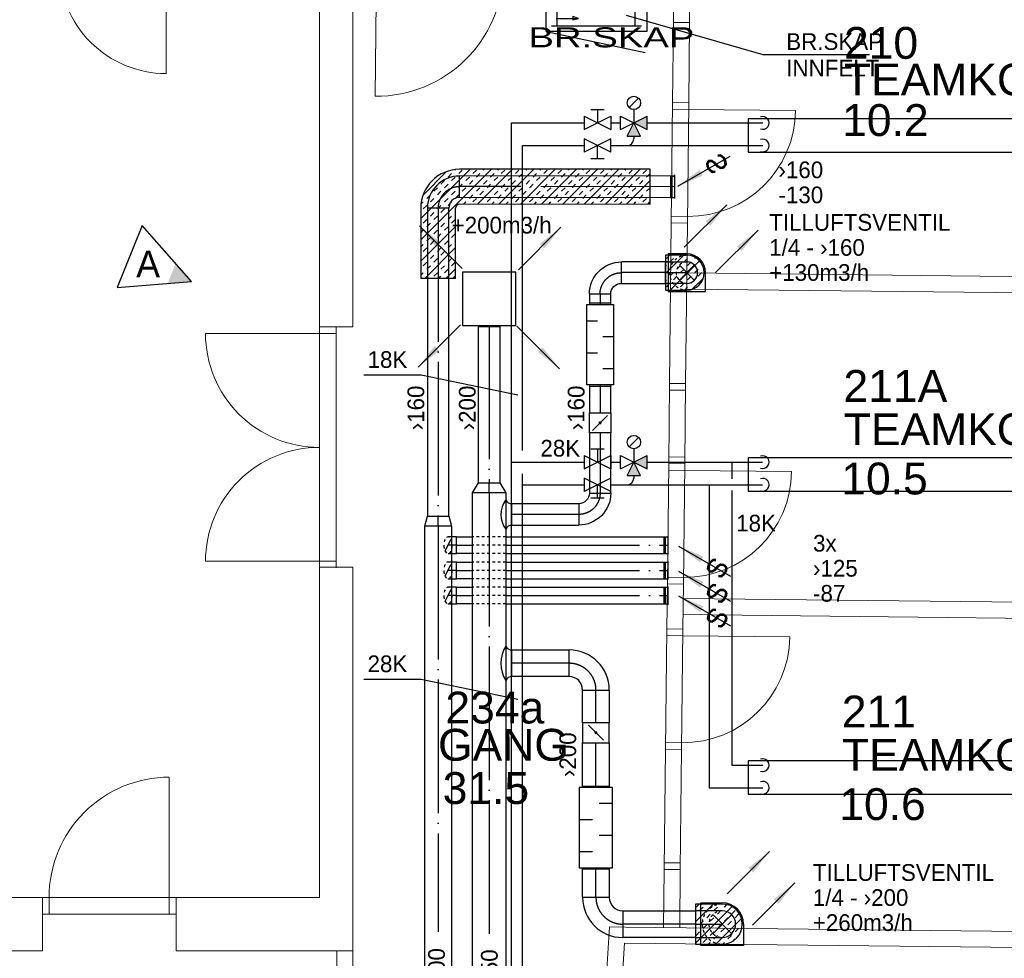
# Model space of a CAD drawing. Header units: millimetres. Extents: x 0 to 83478, y 0 to 53008.
# Tile 62 of 83: x 53619 to 60988, y 13697 to 20720. Entities that reach past the tile are written whole.
import ezdxf
from ezdxf.enums import TextEntityAlignment as Align

# ---------------------------------------------------------------- set-up
doc = ezdxf.new("R2010")
doc.units = ezdxf.units.MM
doc.header["$LTSCALE"] = 50
doc.header["$MEASUREMENT"] = 0
doc.header["$PDMODE"] = 1
for name, pattern in [('2V-CENT', [23, 20, -1.5, 0, -1.5]), ('CENTRUMLINJE', [27, 20, -3, 1, -3]), ('V-GOMD', [0.8, 0.4, -0.4]), ('V-KU', [2, 1, 1]), ('V-V', [2, 1, 1])]:
    doc.linetypes.add(name, pattern=pattern)
doc.layers.get('0').update_dxf_attribs({"linetype": 'CONTINUOUS'})
for name, color, linetype in [('20602A200D001$0$832 Rominfo', 7, 'CONTINUOUS'), ('20602A200D001$0$A12-HEL1', 7, 'CONTINUOUS'), ('20602A200D001$0$A12-HEL4', 7, 'CONTINUOUS'), ('20602A200D001$0$A24-HEL1', 7, 'CONTINUOUS'), ('20602A200D001$0$A24-HEL2', 7, 'CONTINUOUS'), ('20602A200D001$0$ATXT-HEL1', 7, 'CONTINUOUS'), ('V060-', 3, 'CONTINUOUS'), ('V061-', 1, 'CONTINUOUS'), ('V070-', 3, 'CONTINUOUS'), ('V071-', 1, 'CONTINUOUS'), ('V080', 1, 'CONTINUOUS'), ('V081', 1, 'CONTINUOUS'), ('V110', 1, 'CONTINUOUS'), ('V110-', 6, 'CONTINUOUS'), ('V111-', 1, 'CONTINUOUS'), ('V139', 7, 'CENTRUMLINJE')]:
    doc.layers.add(name, color=color, linetype=linetype)
doc.styles.add('20602A200D001$0$Arial', font='arial.ttf', dxfattribs={"height": 238.125})
doc.styles.add('20602A200D001$0$Standard', font='txt')
doc.styles.add('FISO', font='fiso')
doc.styles.add('ISO', font='ISO')
doc.styles.add('SIMPLEX', font='SIMPLEX')

# ---------------------------------------------------------------- blocks, each defined once
blk = doc.blocks.new('TLCG90', base_point=(0, 5))
at = {"color": 1, "linetype": 'V-GOMD'}
for p, q in [((-0.346, 5.346), (0.346, 4.654)), ((-0.346, 4.654), (0.346, 5.346))]:
    blk.add_line(p, q, dxfattribs=at)
blk = doc.blocks.new('CBOJ90_PB', base_point=(86107, 31352))
at = {"color": 0, "linetype": 'ByBlock'}
blk.add_arc((86106, 31353), 1, 270, 360, dxfattribs=at)
blk = doc.blocks.new('KBOJ90_PB', base_point=(86107, 31352))
at = {"color": 0, "linetype": 'ByBlock'}
for p, q in [((86106.5, 31353), (86107.5, 31353)), ((86106, 31352.5), (86106, 31351.5))]:
    blk.add_line(p, q, dxfattribs=at)
for radius in [1.5, 0.5]:
    blk.add_arc((86106, 31353), radius, 270, 360, dxfattribs=at)
blk = doc.blocks.new('3BOJ90_PB', base_point=(86107, 31352))
for p in [(86107, 31353), (86106, 31352)]:
    blk.add_point(p)
at = {"color": 1, "linetype": '2V-CENT'}
blk.add_blockref('CBOJ90_PB', (86107, 31352), dxfattribs=at)
at = {"color": 0, "linetype": 'ByBlock'}
blk.add_blockref('KBOJ90_PB', (86107, 31352), dxfattribs=at)
at = {"style": 'ISO', "flags": 3}
blk.add_attdef('0', (86107, 31352), '', height=1, dxfattribs=at)
blk = doc.blocks.new('CBOJ90_NB', base_point=(86107.402, 31352.24))
at = {"color": 0, "linetype": 'ByBlock'}
blk.add_line((86106.402, 31352.24), (86107.402, 31352.24), dxfattribs=at)
blk = doc.blocks.new('LD_P')
for p, q in [((-0.5, 0.5), (-0.5, -0.5)), ((0.5, 0.5), (-0.5, 0.5)), ((0.5, -0.5), (0.5, 0.5)), ((-0.5, -0.5), (0.5, -0.5))]:
    blk.add_line(p, q)
at = {"color": 1}
for p, q in [((-0.3, 0.5), (-0.3, 0.1)), ((0.1, 0.5), (0.1, 0.1)), ((-0.1, -0.5), (-0.1, -0.1)), ((0.3, -0.5), (0.3, -0.1))]:
    blk.add_line(p, q, dxfattribs=at)
blk = doc.blocks.new('C3A', base_point=(16246, 22590.5))
at = {"color": 0, "linetype": 'ByBlock'}
blk.add_line((16247, 22590.5), (16246, 22590.5), dxfattribs=at)
blk = doc.blocks.new('K3A', base_point=(16246, 22590.5))
at = {"color": 0, "linetype": 'ByBlock'}
for p, q in [((16246, 22591), (16247, 22591)), ((16247, 22591), (16247, 22590)), ((16247, 22590), (16246, 22590))]:
    blk.add_line(p, q, dxfattribs=at)
blk = doc.blocks.new('33A', base_point=(16246, 22590.5))
blk.add_point((16247, 22590.5))
at = {"color": 0, "linetype": 'ByBlock'}
blk.add_blockref('K3A', (16246, 22590.5), dxfattribs=at)
at = {"color": 1, "linetype": '2V-CENT'}
blk.add_blockref('C3A', (16246, 22590.5), dxfattribs=at)
at = {"style": 'SIMPLEX', "flags": 3}
blk.add_attdef('0', (16246, 22590.5), '', height=1, dxfattribs=at)
blk = doc.blocks.new('KSP_P', base_point=(16239.5, 22597.5))
at = {"color": 0, "linetype": 'ByBlock'}
for p, q in [((16240, 22598), (16239, 22598)), ((16239, 22598), (16239, 22597)), ((16240, 22597), (16240, 22598)), ((16239, 22597), (16240, 22597))]:
    blk.add_line(p, q, dxfattribs=at)
blk = doc.blocks.new('2SP_P', base_point=(16239.5, 22597.5))
for p in [(16239, 22597.5), (16240, 22597.5)]:
    blk.add_point(p)
at = {"color": 0, "linetype": 'ByBlock'}
blk.add_blockref('KSP_P', (16239.5, 22597.5), dxfattribs=at)
at = {"style": 'SIMPLEX', "flags": 3}
blk.add_attdef('0', (16239.5, 22597.5), '', height=1, dxfattribs=at)
blk = doc.blocks.new('SPJALL', base_point=(16229, 22594))
at = {"color": 1}
blk.add_line((16228.625, 22593.625), (16229.375, 22594.375), dxfattribs=at)
at = {"color": 1, "const_width": 0.075}
blk.add_lwpolyline([(16229, 22594.0375, -1), (16229, 22593.9625, -1), (16229, 22594.0375, -1)], format="xyb", dxfattribs=at)
blk = doc.blocks.new('V420', base_point=(455, 404.5))
blk.add_line((455, 404.5), (464, 404.5))
blk.add_solid([(455, 404.5), (459, 405), (459, 404)])
blk = doc.blocks.new('V421', base_point=(455.5, 404.5))
at = {"rotation": 180}
blk.add_blockref('V420', (464.5, 404.5), dxfattribs=at)
blk = doc.blocks.new('CCDIMF_250X160X75', base_point=(3095.5, 30301.1))
at = {"color": 0, "linetype": 'ByBlock'}
blk.add_line((3058, 30301.1), (3133, 30301.1), dxfattribs=at)
blk = doc.blocks.new('KCDIMF_250X160X75', base_point=(3095.5, 30301.1))
at = {"color": 0, "linetype": 'ByBlock'}
for p, q in [((3058, 30176.1), (3058, 30426.1)), ((3058, 30426.1), (3133, 30381.1)), ((3133, 30381.1), (3133, 30221.1)), ((3133, 30221.1), (3058, 30176.1))]:
    blk.add_line(p, q, dxfattribs=at)
blk = doc.blocks.new('3CDIMF_250X160X75', base_point=(3095.5, 30301.1))
for p in [(3058, 30301.1), (3133, 30301.1)]:
    blk.add_point(p)
at = {"color": 0, "linetype": 'ByBlock'}
blk.add_blockref('KCDIMF_250X160X75', (3095.5, 30301.1), dxfattribs=at)
at = {"color": 1, "linetype": '2V-CENT'}
blk.add_blockref('CCDIMF_250X160X75', (3095.5, 30301.1), dxfattribs=at)
at = {"style": 'SIMPLEX', "flags": 3}
blk.add_attdef('0', (3095.5, 30301.1), '', height=1, dxfattribs=at)
blk = doc.blocks.new('TAK_P', base_point=(16247.5, 22586.5))
for p, q in [((16248, 22587), (16247, 22587)), ((16247, 22587), (16247, 22586)), ((16248, 22586), (16248, 22587)), ((16247, 22586), (16248, 22586))]:
    blk.add_line(p, q)
blk = doc.blocks.new('VAGG_P', base_point=(16250.5, 22586.5))
for p, q in [((16250, 22587.5), (16251, 22587.5)), ((16250, 22587.5), (16250, 22586.5)), ((16251, 22587.5), (16251, 22586.5))]:
    blk.add_line(p, q)
at = {"color": 6}
blk.add_line((16249.95, 22586.5), (16251.05, 22586.5), dxfattribs=at)
blk = doc.blocks.new('V422', base_point=(16230, 22585))
blk.add_blockref('V420', (16230, 22585))
at = {"style": 'SIMPLEX'}
blk.add_text('s', height=4, rotation=90, dxfattribs=at).set_placement((16238, 22585), align=Align.CENTER)
blk = doc.blocks.new('CCDIMF_200X160X75', base_point=(3095.5, 30301.1))
at = {"color": 0, "linetype": 'ByBlock'}
blk.add_line((3058, 30301.1), (3133, 30301.1), dxfattribs=at)
blk = doc.blocks.new('KCDIMF_200X160X75', base_point=(3095.5, 30301.1))
at = {"color": 0, "linetype": 'ByBlock'}
for p, q in [((3058, 30201.1), (3058, 30401.1)), ((3058, 30401.1), (3133, 30381.1)), ((3133, 30381.1), (3133, 30221.1)), ((3133, 30221.1), (3058, 30201.1))]:
    blk.add_line(p, q, dxfattribs=at)
blk = doc.blocks.new('3CDIMF_200X160X75', base_point=(3095.5, 30301.1))
for p in [(3058, 30301.1), (3133, 30301.1)]:
    blk.add_point(p)
at = {"color": 0, "linetype": 'ByBlock'}
blk.add_blockref('KCDIMF_200X160X75', (3095.5, 30301.1), dxfattribs=at)
at = {"color": 1, "linetype": '2V-CENT'}
blk.add_blockref('CCDIMF_200X160X75', (3095.5, 30301.1), dxfattribs=at)
at = {"style": 'SIMPLEX', "flags": 3}
blk.add_attdef('0', (3095.5, 30301.1), '', height=1, dxfattribs=at)
blk = doc.blocks.new('CBOJ30_N', base_point=(16234, 22603))
at = {"color": 0, "linetype": 'ByBlock'}
blk.add_line((16233.5, 22603), (16234, 22603), dxfattribs=at)
blk = doc.blocks.new('FLCG30', base_point=(8, 3))
at = {"color": 1, "linetype": 'V-GOMD'}
blk.add_line((7.833, 2.654), (8.167, 3.346), dxfattribs=at)
blk = doc.blocks.new('_REVPIL')
for p, q in [((10, 5), (0, 0)), ((10, -5), (10, 5)), ((0, 0), (10, -5))]:
    blk.add_line(p, q)
blk.add_solid([(0, 0), (3.2, -1.6), (3.2, 1.6)])
blk = doc.blocks.new('A504')
at = {"color": 0}
for p, q in [((-378.8, -15.3), (375.3, -15.3)), ((-378.8, -317), (-378.8, -15.3)), ((-338.6, -72.7), (335, -72.7)), ((-298.4, -72.7), (-298.4, -273.9)), ((-6.1, -73.1), (-6.1, -59.1)), ((-6.1, -59.1), (211.2, -59.1)), ((-1.8, -72.7), (-1.8, -64.7)), ((-1.8, -64.7), (211.2, -64.7)), ((339.2, -115.3), (208.5, -14.7)), ((211.2, -115), (338.4, -14.3)), ((211.2, -17.1), (211.2, -115)), ((275.8, -67.5), (275.8, -145.8)), ((284.8, -72.7), (284.8, -273.9)), ((338.4, -59.1), (406.9, -59.1)), ((338.4, -64.7), (408.9, -64.7)), ((339.2, -14.7), (339.2, -115.3)), ((375.3, -15.3), (375.3, -317)), ((250.3, -145.8), (305.1, -145.8)), ((-303.7, -218.5), (-137.3, -218.5)), ((-137.3, -218.5), (-180.4, -204.6)), ((-180.4, -204.6), (-180.4, -229.7)), ((-180.4, -229.7), (-137.3, -218.5)), ((-338.6, -273.9), (335, -273.9)), ((375.3, -317), (-378.8, -317))]:
    blk.add_line(p, q, dxfattribs=at)
blk = doc.blocks.new('*X143')
at = {"color": 0}
for p, q in [((58676.7, 13969.9), (58809.6, 14102.8)), ((58676.7, 13810.8), (58949.7, 14083.8)), ((58681, 14080.3), (58703.5, 14102.8)), ((58707.5, 14053.7), (58734.1, 14080.3)), ((58813.6, 14053.7), (58840.1, 14080.3)), ((58893.2, 14080.3), (58911.6, 14098.7)), ((58676.7, 14022.9), (58681, 14027.2)), ((58760.6, 14000.7), (58787.1, 14027.2)), ((58787.1, 13974.2), (58813.6, 14000.7)), ((58840.1, 14027.2), (58866.6, 14053.7)), ((58893.2, 13974.2), (58919.7, 14000.7)), ((58946.2, 14027.2), (58972.7, 14053.7)), ((58972.7, 14000.7), (58999.2, 14027.2)), ((58707.5, 13947.7), (58734.1, 13974.2)), ((58734.1, 13921.2), (58760.6, 13947.7)), ((58827.8, 13802.8), (59020.5, 13995.5)), ((58840.1, 13921.2), (58866.6, 13947.7)), ((58919.7, 13947.7), (58946.2, 13974.2)), ((59025.7, 13947.7), (59026.7, 13948.6)), ((58676.7, 13916.9), (58681, 13921.2)), ((58681, 13868.1), (58707.5, 13894.6)), ((58787.1, 13868.1), (58813.6, 13894.6)), ((58813.6, 13841.6), (58840.1, 13868.1)), ((58866.6, 13894.6), (58893.2, 13921.2)), ((58919.7, 13841.6), (58946.2, 13868.1)), ((58972.7, 13894.6), (58999.2, 13921.2)), ((58999.2, 13868.1), (59003.2, 13872.1)), ((58734.1, 13815.1), (58760.6, 13841.6)), ((58774.8, 13802.8), (58787.1, 13815.1)), ((58880.9, 13802.8), (58893.2, 13815.1)), ((58957.4, 13826.3), (58972.7, 13841.6))]:
    blk.add_line(p, q, dxfattribs=at)
blk = doc.blocks.new('*X137')
at = {"color": 0}
for p, q in [((57773.1, 9247.9), (57909.2, 9384)), ((57779.5, 9360.3), (57803.1, 9384)), ((57806, 9333.8), (57832.5, 9360.3)), ((57912, 9333.8), (57938.6, 9360.3)), ((57991.6, 9360.3), (57997.9, 9366.7)), ((57773.1, 9300.9), (57779.5, 9307.3)), ((57808.3, 9124), (58027.6, 9343.3)), ((57859, 9280.8), (57885.5, 9307.3)), ((57938.6, 9307.3), (57965.1, 9333.8)), ((58044.6, 9307.3), (58049.4, 9312.1)), ((57806, 9227.7), (57832.5, 9254.3)), ((57832.5, 9201.2), (57859, 9227.7)), ((57885.5, 9254.3), (57912, 9280.8)), ((57938.6, 9201.2), (57965.1, 9227.7)), ((57974, 9130.6), (58056.5, 9213.1)), ((57991.6, 9254.3), (58018.1, 9280.8)), ((58018.1, 9227.7), (58044.6, 9254.3)), ((57773.1, 9194.9), (57779.5, 9201.2)), ((57779.5, 9148.2), (57806, 9174.7)), ((57885.5, 9148.2), (57912, 9174.7)), ((57914.4, 9124), (57938.6, 9148.2)), ((57965.1, 9174.7), (57991.6, 9201.2))]:
    blk.add_line(p, q, dxfattribs=at)
blk = doc.blocks.new('*X144')
at = {"color": 0}
for p, q in [((56620.2, 19232), (56989.7, 19601.5)), ((56620.2, 19072.9), (57148.8, 19601.4)), ((57047.9, 19341.4), (57307.8, 19601.3)), ((57090, 19595.7), (57095.8, 19601.4)), ((57196.1, 19595.7), (57201.8, 19601.4)), ((57206.9, 19341.4), (57466.8, 19601.3)), ((57366, 19341.3), (57625.9, 19601.2)), ((57408.2, 19595.7), (57413.8, 19601.3)), ((57514.3, 19595.7), (57519.8, 19601.2)), ((57525, 19341.2), (57784.9, 19601.1)), ((57684, 19341.2), (57943.9, 19601.1)), ((57726.4, 19595.7), (57731.9, 19601.1)), ((57832.5, 19595.7), (57837.9, 19601.1)), ((57843.1, 19341.1), (58103, 19601)), ((58002.1, 19341), (58262, 19600.9)), ((58044.6, 19595.7), (58049.9, 19601)), ((58150.7, 19595.7), (58156, 19601)), ((56637.4, 19408.2), (56813.2, 19584)), ((56824.9, 19542.7), (56851.4, 19569.2)), ((56851.4, 19516.1), (56877.9, 19542.7)), ((56877.9, 19595.7), (56881.6, 19599.4)), ((56904.4, 19569.2), (56930.9, 19595.7)), ((56957.5, 19516.1), (56984, 19542.7)), ((57010.5, 19569.2), (57037, 19595.7)), ((57037, 19542.7), (57063.5, 19569.2)), ((57143.1, 19542.7), (57169.6, 19569.2)), ((57169.6, 19516.1), (57196.1, 19542.7)), ((57222.6, 19569.2), (57249.1, 19595.7)), ((57275.6, 19516.1), (57302.2, 19542.7)), ((57328.7, 19569.2), (57355.2, 19595.7)), ((57355.2, 19542.7), (57381.7, 19569.2)), ((57461.3, 19542.7), (57487.8, 19569.2)), ((57487.8, 19516.1), (57514.3, 19542.7)), ((57540.8, 19569.2), (57567.3, 19595.7)), ((57593.8, 19516.1), (57620.4, 19542.7)), ((57646.9, 19569.2), (57673.4, 19595.7)), ((57673.4, 19542.7), (57699.9, 19569.2)), ((57779.5, 19542.7), (57806, 19569.2)), ((57806, 19516.1), (57832.5, 19542.7)), ((57859, 19569.2), (57885.5, 19595.7)), ((57912, 19516.1), (57938.6, 19542.7)), ((57965.1, 19569.2), (57991.6, 19595.7)), ((57991.6, 19542.7), (58018.1, 19569.2)), ((58097.7, 19542.7), (58124.2, 19569.2)), ((58124.2, 19516.1), (58150.7, 19542.7)), ((58177.2, 19569.2), (58203.7, 19595.7)), ((58230.2, 19516.1), (58256.8, 19542.7)), ((58283.3, 19569.2), (58309.8, 19595.7)), ((58309.8, 19542.7), (58336.3, 19569.2)), ((56718.8, 19436.6), (56745.3, 19463.1)), ((56771.8, 19489.6), (56798.4, 19516.1)), ((56798.4, 19463.1), (56824.9, 19489.6)), ((56904.4, 19463.1), (56930.9, 19489.6)), ((56930.9, 19436.6), (56957.5, 19463.1)), ((56984, 19489.6), (57010.5, 19516.1)), ((57037, 19436.6), (57063.5, 19463.1)), ((57090, 19489.6), (57116.6, 19516.1)), ((57116.6, 19463.1), (57143.1, 19489.6)), ((57222.6, 19463.1), (57249.1, 19489.6)), ((57249.1, 19436.6), (57275.6, 19463.1)), ((57302.2, 19489.6), (57328.7, 19516.1)), ((57355.2, 19436.6), (57381.7, 19463.1)), ((57408.2, 19489.6), (57434.7, 19516.1)), ((57434.7, 19463.1), (57461.3, 19489.6)), ((57540.8, 19463.1), (57567.3, 19489.6)), ((57567.3, 19436.6), (57593.8, 19463.1)), ((57620.4, 19489.6), (57646.9, 19516.1)), ((57673.4, 19436.6), (57699.9, 19463.1)), ((57726.4, 19489.6), (57752.9, 19516.1)), ((57752.9, 19463.1), (57779.5, 19489.6)), ((57859, 19463.1), (57885.5, 19489.6)), ((57885.5, 19436.6), (57912, 19463.1)), ((57938.6, 19489.6), (57965.1, 19516.1)), ((57991.6, 19436.6), (58018.1, 19463.1)), ((58044.6, 19489.6), (58071.1, 19516.1)), ((58071.1, 19463.1), (58097.7, 19489.6)), ((58161.1, 19341), (58338.2, 19518.1)), ((58177.2, 19463.1), (58203.7, 19489.6)), ((58203.7, 19436.6), (58230.2, 19463.1)), ((58256.8, 19489.6), (58283.3, 19516.1)), ((58309.8, 19436.6), (58336.3, 19463.1)), ((56665.8, 19383.6), (56692.3, 19410.1)), ((56692.3, 19357), (56718.8, 19383.6)), ((56745.3, 19410.1), (56771.8, 19436.6)), ((56798.4, 19357), (56824.9, 19383.6)), ((56851.4, 19410.1), (56877.9, 19436.6)), ((56877.9, 19383.6), (56904.4, 19410.1)), ((56984, 19383.6), (57010.5, 19410.1)), ((57010.5, 19357), (57037, 19383.6)), ((57063.5, 19410.1), (57090, 19436.6)), ((57116.6, 19357), (57143.1, 19383.6)), ((57169.6, 19410.1), (57196.1, 19436.6)), ((57196.1, 19383.6), (57222.6, 19410.1)), ((57302.2, 19383.6), (57328.7, 19410.1)), ((57328.7, 19357), (57355.2, 19383.6)), ((57381.7, 19410.1), (57408.2, 19436.6)), ((57434.7, 19357), (57461.3, 19383.6)), ((57487.8, 19410.1), (57514.3, 19436.6)), ((57514.3, 19383.6), (57540.8, 19410.1)), ((57620.4, 19383.6), (57646.9, 19410.1)), ((57646.9, 19357), (57673.4, 19383.6)), ((57699.9, 19410.1), (57726.4, 19436.6)), ((57752.9, 19357), (57779.5, 19383.6)), ((57806, 19410.1), (57832.5, 19436.6)), ((57832.5, 19383.6), (57859, 19410.1)), ((57938.6, 19383.6), (57965.1, 19410.1)), ((57965.1, 19357), (57991.6, 19383.6)), ((58018.1, 19410.1), (58044.6, 19436.6)), ((58071.1, 19357), (58097.7, 19383.6)), ((58124.2, 19410.1), (58150.7, 19436.6)), ((58150.7, 19383.6), (58177.2, 19410.1)), ((58256.8, 19383.6), (58283.3, 19410.1)), ((58283.3, 19357), (58309.8, 19383.6)), ((58336.3, 19410.1), (58338.2, 19412)), ((56622, 19339.8), (56639.3, 19357)), ((56639.3, 19304), (56665.8, 19330.5)), ((56745.3, 19304), (56771.8, 19330.5)), ((56824.9, 19330.5), (56851.4, 19357)), ((56941.9, 19341.5), (56957.5, 19357)), ((57153.9, 19341.4), (57169.6, 19357)), ((57260, 19341.4), (57275.6, 19357)), ((57472, 19341.3), (57487.8, 19357)), ((57578, 19341.2), (57593.8, 19357)), ((57790.1, 19341.1), (57806, 19357)), ((57896.1, 19341.1), (57912, 19357)), ((58108.1, 19341), (58124.2, 19357)), ((58214.1, 19340.9), (58230.2, 19357)), ((58320.2, 19340.9), (58338.2, 19359)), ((56692.3, 19251), (56718.8, 19277.5)), ((56718.8, 19224.5), (56745.3, 19251)), ((56771.8, 19277.5), (56798.4, 19304)), ((56824.9, 19224.5), (56851.4, 19251)), ((56877.9, 19277.5), (56880.2, 19279.8)), ((56620.2, 18913.7), (56880.2, 19173.8)), ((56639.3, 19197.9), (56665.8, 19224.5)), ((56665.8, 19171.4), (56692.3, 19197.9)), ((56771.8, 19171.4), (56798.4, 19197.9)), ((56798.4, 19144.9), (56824.9, 19171.4)), ((56851.4, 19197.9), (56877.9, 19224.5)), ((56620.2, 19125.9), (56639.3, 19144.9)), ((56665.8, 19065.4), (56692.3, 19091.9)), ((56718.8, 19118.4), (56745.3, 19144.9)), ((56745.3, 19091.9), (56771.8, 19118.4)), ((56851.4, 19091.9), (56877.9, 19118.4)), ((56620.2, 19019.8), (56639.3, 19038.9)), ((56639.3, 18985.8), (56665.8, 19012.3)), ((56650, 18784.4), (56880.2, 19014.7)), ((56692.3, 19038.9), (56718.8, 19065.4)), ((56745.3, 18985.8), (56771.8, 19012.3)), ((56798.4, 19038.9), (56824.9, 19065.4)), ((56824.9, 19012.3), (56851.4, 19038.9)), ((56877.9, 19065.4), (56880.2, 19067.7)), ((56692.3, 18932.8), (56718.8, 18959.3)), ((56771.8, 18959.3), (56798.4, 18985.8)), ((56877.9, 18959.3), (56880.2, 18961.6)), ((56639.3, 18879.8), (56665.8, 18906.3)), ((56665.8, 18853.2), (56692.3, 18879.8)), ((56718.8, 18906.3), (56745.3, 18932.8)), ((56771.8, 18853.2), (56798.4, 18879.8)), ((56824.9, 18906.3), (56851.4, 18932.8)), ((56851.4, 18879.8), (56877.9, 18906.3)), ((56620.2, 18807.7), (56639.3, 18826.7)), ((56718.8, 18800.2), (56745.3, 18826.7)), ((56756, 18784.4), (56771.8, 18800.2)), ((56798.4, 18826.7), (56824.9, 18853.2)), ((56809.1, 18784.4), (56880.2, 18855.5)), ((56862.1, 18784.4), (56877.9, 18800.2))]:
    blk.add_line(p, q, dxfattribs=at)
blk = doc.blocks.new('20602A200D001')
at = {"layer": '20602A200D001$0$A12-HEL1', "linetype": 'Continuous', "lineweight": 0}
blk.add_lwpolyline([(70278.9, 18845.5), (70278.9, 18045.5)], dxfattribs=at)
blk.add_arc((70278.9, 18845.5), 800, 179.99991, 270, dxfattribs=at)
at = {"layer": '20602A200D001$0$A12-HEL4', "linetype": 'Continuous', "lineweight": 0}
for points in [[(71425.5, 18620.5), (71425.5, 16150.5)], [(71675.5, 18620.5), (71675.5, 16150.5)], [(71675.5, 16150.5), (71425.5, 16150.5)], [(71425.5, 14350.5), (71675.5, 14350.5)], [(71425.5, 14350.5), (71425.5, 11880.5)], [(71675.5, 14350.5), (71675.5, 11480.5)], [(69352.4, 11880.5), (64597.7, 11880.5)], [(69352.4, 11880.5), (69352.4, 11480.5)], [(71425.5, 11880.5), (70352.4, 11880.5)], [(70352.4, 11880.5), (70352.4, 11480.5)], [(69352.4, 11480.5), (68757.7, 11480.5)], [(71675.5, 11480.5), (70352.4, 11480.5)]]:
    blk.add_lwpolyline(points, dxfattribs=at)
at = {"layer": '20602A200D001$0$A24-HEL1', "linetype": 'Continuous', "lineweight": 0}
for p, q in [((74039.7, 15126.4), (74046.2, 15726.3)), ((74159.6, 15125.1), (74166.2, 15725))]:
    blk.add_line(p, q, dxfattribs=at)
for points in [[(71852.7, 18825.9), (71842.4, 17876)], [(74069.1, 17828), (74075.7, 18427.9)], [(74189.1, 17826.7), (74195.7, 18426.6)], [(74075.1, 18377.9), (74195.1, 18376.6)], [(74059.3, 16928), (74069.1, 17828)], [(74188.6, 17776.7), (74068.6, 17778)], [(74069.1, 17828), (74189.1, 17826.7)], [(74179.3, 16926.7), (74189.1, 17826.7)], [(74188.6, 17776.7), (74988.5, 17767.9)], [(74179.8, 16976.7), (74059.8, 16978)], [(71425.5, 16150.5), (71425.5, 14345.6)], [(71550.5, 16150.5), (71550.5, 14345.6)], [(71425.5, 16100.5), (70573.1, 16100.5)], [(71550.5, 16100.5), (71425.5, 16100.5)], [(74045.7, 15676.3), (74165.7, 15675)], [(74029.8, 14226.4), (74039.7, 15126.4)], [(74039.7, 15126.4), (74159.6, 15125.1)], [(74040.2, 15176.4), (74160.2, 15175.1)], [(74149.8, 14225.1), (74159.6, 15125.1)], [(74159.1, 15075.1), (74039.1, 15076.4)], [(74159.1, 15075.1), (74959.1, 15066.3)], [(71425.5, 14395.6), (70573.1, 14395.6)], [(71550.5, 14395.6), (71425.5, 14395.6)], [(74150.4, 14275.1), (74030.4, 14276.4)], [(74016.4, 12989.6), (74026.2, 13889.5)], [(74136.3, 12988.3), (74146.2, 13888.2)], [(74145.6, 13838.2), (74025.6, 13839.5)], [(74145.6, 13838.2), (74945.6, 13829.5)], [(74126.5, 12088.3), (74136.3, 12988.3), (74016.4, 12989.6), (74006.5, 12089.7)], [(74136.9, 13038.3), (74016.9, 13039.6)], [(70302.4, 11880.5), (70302.4, 12780.5)], [(74127.1, 12138.3), (74007.1, 12139.6)], [(69352.4, 11880.5), (70352.4, 11880.5)], [(69402.4, 11880.5), (69402.4, 11755.5)], [(70302.4, 11880.5), (70302.4, 11755.5)], [(69352.4, 11755.5), (70352.4, 11755.5)]]:
    blk.add_lwpolyline(points, dxfattribs=at)
for centre, radius, start, end in [((71852.7, 18825.9), 950, 269.37543, 359.37481), ((74188.6, 17776.7), 800, 269.37531, 359.37501), ((71425.5, 16100.5), 852.4, 179.99965, 270), ((71425.5, 14395.6), 852.4, 90, 180.00026), ((74159.1, 15075.1), 800, 269.3752, 359.37499), ((74145.6, 13838.2), 800, 269.3752, 359.37499), ((70302.4, 11880.5), 900, 90, 180.00008)]:
    blk.add_arc(centre, radius, start, end, dxfattribs=at)
at = {"layer": '20602A200D001$0$A24-HEL2', "linetype": 'Continuous', "lineweight": 0}
for p, q in [((74006.5, 12089.7), (74001.8, 11654.7)), ((74126.5, 12088.3), (74006.5, 12089.7)), ((74121.8, 11653.4), (74126.5, 12088.3)), ((73596.6, 11659.1), (73571.3, 11245.7)), ((73709.1, 11537.9), (73690.8, 11238.4))]:
    blk.add_line(p, q, dxfattribs=at)
for points in [[(74079.7, 18801.7), (74075.7, 18427.9)], [(74199.7, 18800.3), (74195.7, 18426.6)], [(74195.7, 18426.6), (74075.7, 18427.9)], [(74059.3, 16928), (74046.2, 15726.3), (74166.2, 15725)], [(74179.3, 16926.7), (74059.3, 16928)], [(74179.3, 16926.7), (74166.2, 15725)], [(74175.2, 16553), (78562.8, 16505.1)], [(74173.9, 16433), (78561.5, 16385.1)], [(74029.8, 14226.4), (74026.2, 13889.5)], [(74029.8, 14226.4), (74149.8, 14225.1)], [(74149.8, 14225.1), (74029.8, 14226.4)], [(74149.8, 14225.1), (74146.2, 13888.2)], [(74148.6, 14116.7), (78536.3, 14068.8)], [(74147.3, 13996.7), (78535, 13948.8)], [(74026.2, 13889.5), (74146.2, 13888.2)], [(73596.6, 11659.1), (73716.7, 11657.8)], [(73716.7, 11657.8), (78509.4, 11605.5)], [(73709.1, 11537.9), (78508.1, 11485.5)], [(71555.5, 11480.5), (71480.9, 4640.5)], [(71675.5, 11480.5), (71600.9, 4640.5)]]:
    blk.add_lwpolyline(points, dxfattribs=at)
for centre in [(73583.5, 11452.4), (73703.4, 11448.1)]:
    blk.add_arc(centre, 0, 0, 0, dxfattribs=at)
at = {"layer": '20602A200D001$0$832 Rominfo', "linetype": 'Continuous', "style": '20602A200D001$0$Arial'}
for s, p in [('210', (75351.3, 18155.7)), ('TEAMKONTOR', (75351.3, 17881.9)), ('10.2', (75337.5, 17578.1)), ('211A', (75347.8, 15588.6)), ('TEAMKONTOR', (75349.7, 15264.8)), ('10.5', (75331.1, 14896)), ('234a', (72368.4, 13182.2)), ('211', (75335.2, 13152.3)), ('GANG', (72313.4, 12903.4)), ('TEAMKONTOR', (75336.6, 12828.5)), ('31.5', (72348.1, 12579.6)), ('10.6', (75316.4, 12459.7))]:
    blk.add_text(s, height=238.12, dxfattribs=at).set_placement(p)
at = {"layer": '20602A200D001$0$ATXT-HEL1', "linetype": 'Continuous', "style": '20602A200D001$0$Standard', "width": 1.428571}
blk.add_text('BR.SKAP', height=150, dxfattribs=at).set_placement((72989.9, 18241.5))

msp = doc.modelspace()

# ---------------------------------------------------------------- linework, layer by layer
at = {"layer": 'V060-', "color": 1, "linetype": 'Continuous'}
for p, q in [((58338.22, 19600.89), (56910.25, 19601.5)), ((58338.22, 19340.89), (58338.22, 19600.89)), ((56620.22, 19311.04), (56620.22, 18784.39)), ((56880.22, 18784.39), (56880.22, 19311.04)), ((56910.2, 19341.5), (58338.22, 19340.89)), ((56880.22, 18784.39), (56620.22, 18784.39))]:
    msp.add_line(p, q, dxfattribs=at)
at = {"layer": 'V060-', "linetype": 'Continuous'}
for p, q in [((58518.39, 19550.8), (56910.22, 19551.5)), ((56910.54, 19390.85), (56910.54, 19550.85)), ((56910.22, 19391.5), (58518.39, 19390.8)), ((56670.22, 19311.04), (56670.18, 17006.35)), ((56830.54, 19310.85), (56670.54, 19310.85)), ((56830.18, 17006.35), (56830.22, 19311.04)), ((58477.04, 18907.58), (58122.47, 18907.58)), ((58122.47, 18747.58), (58477.04, 18747.58)), ((57882.47, 18667.17), (57882.47, 18598.29)), ((58042.47, 18598.29), (58042.47, 18667.17)), ((57053, 17253.42), (57053, 18432.72)), ((57213, 18432.72), (57213, 17253.42)), ((57882.47, 17978.29), (57882.47, 17778.6)), ((58042.47, 17778.6), (58042.47, 17978.29)), ((57882.47, 17628.6), (57882.47, 17178.36)), ((58042.47, 17178.36), (58042.47, 17628.6)), ((57008, 13204), (57008, 17179.79)), ((57258, 17179.79), (57258, 13204)), ((57803, 17097.38), (57302.81, 17097.38)), ((56650.18, 13098.68), (56650.18, 16932.34)), ((56850.18, 16932.34), (56850.18, 13098.68)), ((57302.81, 16937.38), (57803, 16937.38)), ((56887.12, 16850.61), (57006.64, 16850.61)), ((57257.87, 16850.61), (58473.19, 16850.61)), ((56886.85, 16662.29), (57006.37, 16662.29)), ((57006.64, 16725.61), (56887.12, 16725.61)), ((57257.6, 16662.29), (58472.93, 16662.29)), ((57257.87, 16725.61), (58473.19, 16725.61)), ((57006.37, 16537.29), (56886.85, 16537.29)), ((57257.6, 16537.29), (58472.93, 16537.29)), ((56886.85, 16473.97), (57006.37, 16473.97)), ((57257.6, 16473.97), (58472.39, 16473.97)), ((57006.37, 16348.97), (56886.85, 16348.97)), ((57257.6, 16348.97), (58472.39, 16348.97)), ((57302.81, 16004.58), (57732.04, 16004.58)), ((57732.04, 15804.58), (57302.81, 15804.58)), ((57831.55, 15460.2), (57831.55, 15704.53)), ((58031.55, 15704.53), (58031.55, 15460.2)), ((57831.55, 14985.17), (57831.55, 15310.2)), ((58031.55, 15310.2), (58031.55, 14985.17)), ((57831.55, 14153.41), (57831.55, 14365.17)), ((58031.55, 14365.17), (58031.55, 14153.41)), ((58131.55, 14052), (58677.42, 14052.77)), ((58676.72, 13853.55), (58131.55, 13852))]:
    msp.add_line(p, q, dxfattribs=at)
at = {"layer": 'V060-', "color": 1, "linetype": '2V-CENT'}
for p, q in [((58518.39, 19470.8), (56910.22, 19471.5)), ((56750.22, 19311.04), (56750.18, 17006.35)), ((58477.04, 18827.58), (58122.47, 18827.58)), ((57962.47, 18667.17), (57962.47, 18598.29)), ((57133, 18432.72), (57133, 17253.42)), ((57962.47, 17978.29), (57962.47, 17778.6)), ((57962.47, 17628.6), (57962.47, 17178.36)), ((57133, 17179.79), (57133, 13866.51)), ((57803, 17017.38), (57302.81, 17017.38)), ((56750.18, 16932.34), (56750.18, 13894.83)), ((56887.12, 16788.11), (57006.64, 16788.11)), ((57257.87, 16788.11), (58473.19, 16788.11)), ((56886.85, 16599.79), (57006.37, 16599.79)), ((57257.6, 16599.79), (58472.93, 16599.79)), ((56886.85, 16411.47), (57006.37, 16411.47)), ((57257.6, 16411.47), (58472.39, 16411.47)), ((57732.04, 15904.58), (57302.81, 15904.58)), ((57931.55, 15460.2), (57931.55, 15704.53)), ((57931.55, 14985.17), (57931.55, 15310.2)), ((57931.55, 14153.41), (57931.55, 14365.17)), ((58676.72, 13953.55), (58131.55, 13952))]:
    msp.add_line(p, q, dxfattribs=at)
at = {"layer": 'V060-', "color": 1, "linetype": 'ByBlock'}
for p, q in [((58451.9, 18957.59), (58451.9, 18697.59)), ((58611.9, 18957.59), (58451.9, 18957.59)), ((58451.9, 18697.59), (58611.9, 18697.59)), ((56886.94, 16850.23), (56824.44, 16850.23)), ((56886.67, 16661.9), (56824.17, 16661.9)), ((56824.44, 16725.23), (56886.94, 16725.23)), ((56824.17, 16536.9), (56886.67, 16536.9)), ((56886.67, 16473.58), (56824.17, 16473.58)), ((56824.17, 16348.58), (56886.67, 16348.58)), ((58676.72, 14102.77), (58676.72, 13802.77)), ((58876.72, 14102.77), (58676.72, 14102.77)), ((58676.72, 13802.77), (58876.72, 13802.77))]:
    msp.add_line(p, q, dxfattribs=at)
at = {"layer": 'V060-', "linetype": 'ByBlock'}
for p, q in [((58451.9, 18907.58), (58611.9, 18907.58)), ((58451.9, 18747.58), (58451.9, 18907.58)), ((58611.9, 18747.58), (58451.9, 18747.58)), ((56886.94, 16725.23), (56886.94, 16850.23)), ((56886.67, 16536.9), (56886.67, 16661.9)), ((56886.67, 16348.58), (56886.67, 16473.58)), ((58876.72, 14052.77), (58676.72, 14052.77)), ((58676.72, 13852.77), (58876.72, 13852.77))]:
    msp.add_line(p, q, dxfattribs=at)
at = {"layer": 'V060-'}
for p, q in [((57302.81, 16937.38), (57302.81, 17097.38)), ((57302.81, 15804.58), (57302.81, 16004.58))]:
    msp.add_line(p, q, dxfattribs=at)
at = {"layer": 'V060-', "color": 1, "linetype": 'V-GOMD'}
for p, q in [((57257.87, 16850.61), (57006.64, 16850.61)), ((57257.87, 16788.11), (57006.64, 16788.11)), ((57257.6, 16662.29), (57006.37, 16662.29)), ((57257.87, 16725.61), (57006.64, 16725.61)), ((57257.6, 16599.79), (57006.37, 16599.79)), ((57257.6, 16537.29), (57006.37, 16537.29)), ((57257.6, 16473.97), (57006.37, 16473.97)), ((57257.6, 16411.47), (57006.37, 16411.47)), ((57257.6, 16348.97), (57006.37, 16348.97))]:
    msp.add_line(p, q, dxfattribs=at)
at = {"layer": 'V060-', "color": 1, "linetype": 'Continuous'}
for radius in [290, 30]:
    msp.add_arc((56910.54, 19310.85), radius, 90, 180, dxfattribs=at)
at = {"layer": 'V060-', "linetype": 'Continuous'}
for radius in [240, 80]:
    msp.add_arc((56910.54, 19310.85), radius, 90, 180, dxfattribs=at)
at = {"layer": 'V060-', "color": 1, "linetype": '2V-CENT'}
msp.add_arc((56910.54, 19310.85), 160, 90, 180, dxfattribs=at)
at = {"layer": 'V060-', "color": 1, "linetype": 'V-GOMD'}
for centre, radius, start, end in [((58611.9, 18827.58), 130, 89.99993, 269.99993), ((56825.86, 16836.97), 13.33, 50.360728, 96.138785), ((56777.31, 16797.31), 77.4, 11.70092, 26.565051), ((56806.39, 16763.6), 44.88, 309.639272, 333.434949), ((56731.05, 16787.73), 124.64, 348.29908, 360), ((56825.6, 16648.65), 13.33, 50.360728, 96.138785), ((56777.04, 16608.98), 77.4, 11.70092, 26.565051), ((56730.78, 16599.4), 124.64, 348.29908, 360), ((56806.12, 16575.28), 44.88, 309.639272, 333.434949), ((56825.6, 16460.33), 13.33, 50.360728, 96.138785), ((56777.04, 16420.66), 77.4, 11.70092, 26.565051), ((56806.12, 16386.96), 44.88, 309.639272, 333.434949), ((56730.78, 16411.08), 124.64, 348.29908, 360), ((58876.72, 13952.77), 150, 89.99993, 269.99993)]:
    msp.add_arc(centre, radius, start, end, dxfattribs=at)
at = {"layer": 'V060-', "color": 1, "linetype": 'ByBlock'}
for centre, radius, start, end in [((58611.9, 18827.58), 130, 269.99993, 449.99993), ((56871.57, 16797.31), 77.4, 153.434949, 168.29908), ((56824.44, 16833.63), 16.59, 90, 129.639272), ((56917.82, 16787.73), 124.64, 180, 191.70092), ((56842.48, 16763.6), 44.88, 206.565051, 230.360728), ((56824.17, 16645.31), 16.59, 90, 129.639272), ((56917.56, 16599.4), 124.64, 180, 191.70092), ((56871.3, 16608.98), 77.4, 153.434949, 168.29908), ((56842.22, 16575.28), 44.88, 206.565051, 230.360728), ((56871.3, 16420.66), 77.4, 153.434949, 168.29908), ((56824.17, 16456.99), 16.59, 90, 129.639272), ((56917.56, 16411.08), 124.64, 180, 191.70092), ((56842.22, 16386.96), 44.88, 206.565051, 230.360728), ((58876.72, 13952.77), 150, 269.99993, 449.99993)]:
    msp.add_arc(centre, radius, start, end, dxfattribs=at)
at = {"layer": 'V060-', "linetype": 'V-GOMD'}
for centre, radius, start, end in [((58611.9, 18827.58), 80, 90.00007, 270.00007), ((58876.72, 13952.77), 100, 89.99993, 269.99993)]:
    msp.add_arc(centre, radius, start, end, dxfattribs=at)
at = {"layer": 'V060-', "linetype": 'ByBlock'}
for centre, radius, start, end in [((58611.9, 18827.58), 80, 270.00007, 450.00007), ((58876.72, 13952.77), 100, 269.99993, 449.99993)]:
    msp.add_arc(centre, radius, start, end, dxfattribs=at)
at = {"layer": 'V060-'}
for centre, radius, start, end in [((57395.73, 17017.38), 176.21, 141.711646, 218.288354), ((57300.92, 17144.33), 46.98, 202.210305, 272.306937), ((57300.92, 16890.44), 46.98, 87.693063, 157.789695), ((57458.62, 15904.58), 239.1, 147.296566, 212.703434), ((57300.92, 16051.52), 46.98, 202.210305, 272.306937), ((57300.92, 15757.64), 46.98, 87.693063, 157.789695)]:
    msp.add_arc(centre, radius, start, end, dxfattribs=at)
at = {"layer": 'V070-'}
for p, q in [((58471.9, 18967.58), (58471.9, 18687.58)), ((58611.9, 18967.58), (58471.9, 18967.58)), ((58751.9, 18687.58), (58751.9, 18827.58)), ((58471.9, 18687.58), (58751.9, 18687.58)), ((58716.72, 14112.77), (58876.72, 14112.77)), ((58716.72, 13792.77), (58716.72, 14112.77)), ((59036.72, 13952.77), (59036.72, 13792.77)), ((59036.72, 13792.77), (58716.72, 13792.77))]:
    msp.add_line(p, q, dxfattribs=at)
for centre, radius in [((58611.9, 18827.58), 140), ((58876.72, 13952.77), 160)]:
    msp.add_arc(centre, radius, 0, 90, dxfattribs=at)
at = {"layer": 'V080'}
msp.add_line((57559.27, 20631.8), (58300.13, 20474.9), dxfattribs=at)
at = {"layer": 'V081'}
for p, q in [((59183.3, 20458.12), (58161.21, 20752.66)), ((59977.96, 20458.12), (59183.3, 20458.12))]:
    msp.add_line(p, q, dxfattribs=at)
at = {"layer": 'V110', "color": 1}
for p, q in [((58179.78, 20062.58), (58250.49, 20133.29)), ((57892.25, 20047.94), (57992.25, 20047.94)), ((57942.25, 20047.94), (57942.25, 19947.94)), ((58215.13, 20047.94), (58215.13, 19947.94)), ((57842.25, 19897.94), (58042.25, 19997.94)), ((57842.25, 19997.94), (58042.25, 19897.94)), ((57842.25, 19997.94), (57842.25, 19897.94)), ((58042.25, 19997.94), (58042.25, 19897.94)), ((58115.13, 19897.94), (58115.13, 19997.94)), ((58115.13, 19897.94), (58315.13, 19997.94)), ((58115.13, 19997.94), (58315.13, 19897.94)), ((58315.13, 19897.94), (58315.13, 19997.94)), ((58165.13, 19847.94), (58215.13, 19947.94)), ((58265.13, 19847.94), (58215.13, 19947.94)), ((58042.25, 19828.64), (57842.25, 19728.64)), ((58042.25, 19728.64), (57842.25, 19828.64)), ((57842.25, 19828.64), (57842.25, 19728.64)), ((58042.25, 19728.64), (58042.25, 19828.64)), ((58165.13, 19847.94), (58265.13, 19847.94)), ((57942.25, 19678.64), (57942.25, 19778.64)), ((57992.25, 19678.64), (57892.25, 19678.64)), ((58179.78, 17524.56), (58250.49, 17595.27)), ((57892.25, 17509.91), (57992.25, 17509.91)), ((57942.25, 17509.91), (57942.25, 17409.91)), ((58215.13, 17509.91), (58215.13, 17409.91)), ((57842.25, 17359.91), (58042.25, 17459.91)), ((57842.25, 17459.91), (58042.25, 17359.91)), ((57842.25, 17459.91), (57842.25, 17359.91)), ((58042.25, 17459.91), (58042.25, 17359.91)), ((58115.13, 17359.91), (58115.13, 17459.91)), ((58115.13, 17359.91), (58315.13, 17459.91)), ((58115.13, 17459.91), (58315.13, 17359.91)), ((58165.13, 17309.91), (58215.13, 17409.91)), ((58265.13, 17309.91), (58215.13, 17409.91)), ((58315.13, 17359.91), (58315.13, 17459.91)), ((58042.25, 17290.61), (57842.25, 17190.61)), ((58042.25, 17190.61), (57842.25, 17290.61)), ((57842.25, 17290.61), (57842.25, 17190.61)), ((58042.25, 17190.61), (58042.25, 17290.61)), ((58165.13, 17309.91), (58265.13, 17309.91)), ((57942.25, 17140.61), (57942.25, 17240.61)), ((57992.25, 17140.61), (57892.25, 17140.61))]:
    msp.add_line(p, q, dxfattribs=at)
at = {"layer": 'V110'}
for points in [[(59070.44, 19729.87), (62670.44, 19729.87), (62670.44, 19979.87), (59070.44, 19979.87)], [(59070.44, 17191.84), (62670.44, 17191.84), (62670.44, 17441.84), (59070.44, 17441.84)], [(59070.44, 14924.37), (62670.44, 14924.37), (62670.44, 15174.37), (59070.44, 15174.37)]]:
    msp.add_lwpolyline(points, close=True, dxfattribs=at)
at = {"layer": 'V110', "color": 1}
for centre in [(58215.13, 20097.94), (58215.13, 17559.91)]:
    msp.add_circle(centre, 50, dxfattribs=at)
at = {"layer": 'V110-', "linetype": 'V-KU'}
for p, q in [((57300.19, 19947.94), (57842.25, 19947.94)), ((57300.19, 7708.99), (57300.19, 19947.94)), ((58042.25, 19947.94), (58115.13, 19947.94)), ((58315.13, 19947.94), (59180.08, 19947.94)), ((57381.1, 19778.64), (57842.25, 19778.64)), ((57381.1, 17497.41), (57381.1, 19778.64)), ((58042.25, 19778.64), (59180.08, 19778.64)), ((57300.19, 17409.91), (57842.25, 17409.91)), ((58042.25, 17409.91), (58115.13, 17409.91)), ((58315.13, 17409.91), (59178.41, 17409.91)), ((58947.65, 17409.91), (58947.65, 17284.36)), ((57381.1, 12805.69), (57381.1, 17322.41)), ((57381.1, 17240.61), (57842.25, 17240.61)), ((58042.25, 17240.61), (59178.41, 17240.61)), ((58778.35, 17240.61), (58778.35, 14973.14)), ((58947.65, 17196.86), (58947.65, 15142.44)), ((58947.65, 15142.44), (59181.37, 15142.44)), ((58778.35, 14973.14), (59181.37, 14973.14))]:
    msp.add_line(p, q, dxfattribs=at)
at = {"layer": 'V110-', "linetype": 'V-V'}
for p, q in [((58215.13, 19847.94), (58215.13, 19828.64)), ((58215.13, 17309.91), (58215.13, 17290.61))]:
    msp.add_line(p, q, dxfattribs=at)
for centre in [(58165.13, 19828.64), (58165.13, 17290.61)]:
    msp.add_arc(centre, 50, 270, 360, dxfattribs=at)
at = {"layer": 'V110-'}
for points in [[(58315.13, 19897.94), (58315.13, 19997.94), (58215.13, 19947.94)], [(58165.13, 19847.94), (58265.13, 19847.94), (58215.13, 19947.94)], [(58165.13, 17309.91), (58265.13, 17309.91), (58215.13, 17409.91)], [(58315.13, 17359.91), (58315.13, 17459.91), (58215.13, 17409.91)]]:
    msp.add_solid(points, dxfattribs=at)
at = {"layer": 'V111-'}
for p, q in [((56624.68, 18061.07), (56193.94, 18061.07)), ((57346.98, 17910.78), (56624.68, 18061.07)), ((56624.68, 15784.33), (56193.94, 15784.33)), ((57346.98, 15634.04), (56624.68, 15784.33))]:
    msp.add_line(p, q, dxfattribs=at)
for centre in [(59179.36, 19947.94), (59179.36, 19778.64), (59179.36, 17409.91), (59179.36, 17240.61), (59179.36, 15142.44), (59179.36, 14973.14)]:
    msp.add_arc(centre, 47.77, 250.489547, 469.510453, dxfattribs=at)

# ---------------------------------------------------------------- block references
at = {"layer": 'V060-'}
msp.add_blockref('20602A200D001', (-15563.7, 2272.18), dxfattribs=at)
at = {"layer": 'V060-', "color": 1}
for name, p in [('*X144', (0, 0)), ('*X137', (678.8, 9573.6)), ('*X143', (0, 0))]:
    msp.add_blockref(name, p, dxfattribs=at)
at = {"layer": 'V060-', "linetype": 'Continuous'}
for name, p, xscale, yscale, zscale, rotation in [('3BOJ90_PB', (57962.47, 18827.58), -160.0000000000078, 160.0000000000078, 160.0000000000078, 270), ('33A', (57962.47, 18588.29), -10, 160.0000000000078, 10, 270), ('33A', (57962.47, 17988.29), -10, 160.0000000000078, 10, 90), ('2SP_P', (57962.47, 17703.6), -150, 160.0000000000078, 150, 90), ('3BOJ90_PB', (57962.47, 17018.36), -160, 160, 160, 90), ('3BOJ90_PB', (57931.55, 15904.53), 200, 200, 200, 90), ('2SP_P', (57931.55, 15385.2), 150, 200.0000000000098, 150, 90.00000000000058), ('33A', (57931.55, 14975.17), 10, 200.0000000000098, 10, 90), ('33A', (57931.55, 14375.17), 10, 200.0000000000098, 10, 270), ('3BOJ90_PB', (57931.55, 13952.77), 200.0000000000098, 200.0000000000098, 200.0000000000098, 270)]:
    msp.add_blockref(name, p, dxfattribs=dict(at, xscale=xscale, yscale=yscale, zscale=zscale, rotation=rotation))
at = {"layer": 'V060-'}
for name, p, xscale, yscale, zscale, rotation in [('TLCG90', (58611.9, 18827.58), -160, 160, 160, 90), ('LD_P', (57962.47, 18288.29), -600, 200, 600, 90), ('SPJALL', (57962.47, 17703.6), -150, 150, 150, 90), ('SPJALL', (57931.55, 15385.2), 150, 150, 150, 90.00000000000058), ('LD_P', (57931.55, 14675.17), 600, 250, 600, 90), ('TLCG90', (58876.72, 13952.77), 200, 200, 200, 90)]:
    msp.add_blockref(name, p, dxfattribs=dict(at, xscale=xscale, yscale=yscale, zscale=zscale, rotation=rotation))
at = {"layer": 'V060-', "color": 1, "linetype": '2V-CENT', "rotation": 180}
for name, p, xscale, yscale, zscale in [('CBOJ90_NB', (58611.9, 18827.58), -160.0000000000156, 160.0000000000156, 160.0000000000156), ('CBOJ30_N', (56824.44, 16787.73), 125, 125, 125), ('CBOJ30_N', (56824.17, 16599.4), 125, 125, 125), ('CBOJ30_N', (56824.17, 16411.08), 125, 125, 125)]:
    msp.add_blockref(name, p, dxfattribs=dict(at, xscale=xscale, yscale=yscale, zscale=zscale))
at = {"layer": 'V060-', "linetype": 'Continuous', "rotation": 90}
for name, p in [('3CDIMF_250X160X75', (57133, 17216.42)), ('3CDIMF_200X160X75', (56750.18, 16968.85))]:
    msp.add_blockref(name, p, dxfattribs=at)
at = {"layer": 'V060-', "xscale": 125, "yscale": 125, "zscale": 125}
for p in [(56824.44, 16787.73), (56824.17, 16599.4), (56824.17, 16411.08)]:
    msp.add_blockref('FLCG30', p, dxfattribs=at)
at = {"layer": 'V060-', "color": 1, "linetype": '2V-CENT', "xscale": 200.0000000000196, "yscale": 200.0000000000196, "zscale": 200.0000000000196}
msp.add_blockref('CBOJ90_NB', (58876.72, 13952.77), dxfattribs=at)
at = {"layer": 'V070-'}
for name, p, xscale, yscale, zscale, rotation in [('V422', (58545.21, 19474.86), -50, 50, 50, 210), ('VAGG_P', (58518.39, 19470.8), -160, 20, 160, 90), ('V421', (58592.8, 19018.15), -50, 50, 50, 224.9999999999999), ('V421', (56929.36, 18859.62), 50, 50, 50, 135), ('V421', (57350.88, 18848.7), 50, 50, 50, 45), ('V421', (58827.27, 18828.56), -50, 50, 50, 224.9999999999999), ('TAK_P', (57133, 18631.75), 400, 400, 400, 270), ('V421', (56918.44, 18438.09), 50, 50, 50, 225), ('V421', (57339.97, 18427.18), 50, 50, 50, 315), ('VAGG_P', (58473.19, 16788.11), 125, 20, 125, 90), ('V422', (58549.52, 16781.8), 50, 50, 50, 329.9999999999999), ('VAGG_P', (58472.93, 16599.79), 125, 20, 125, 90), ('V422', (58549.25, 16593.47), 50, 50, 50, 329.9999999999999), ('VAGG_P', (58472.39, 16411.47), 125, 20, 125, 90), ('V422', (58549.25, 16408.84), 50, 50, 50, 329.9999999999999), ('V421', (58913.05, 14179.21), 50, 50, 50, 45), ('V421', (59102.65, 13944.74), 50, 50, 50, 45)]:
    msp.add_blockref(name, p, dxfattribs=dict(at, xscale=xscale, yscale=yscale, zscale=zscale, rotation=rotation))
at = {"layer": 'V070-', "linetype": 'Continuous', "xscale": -10, "yscale": 160, "zscale": 10}
msp.add_blockref('33A', (58498.39, 19470.8), dxfattribs=at)
at = {"layer": 'V070-', "linetype": 'Continuous', "xscale": 10, "zscale": 10}
for p, yscale, rotation in [((57133, 18431.75), 160, 270), ((58453.19, 16788.11), 125, 180), ((58452.93, 16599.79), 125, 180), ((58452.39, 16411.47), 125, 180)]:
    msp.add_blockref('33A', p, dxfattribs=dict(at, yscale=yscale, rotation=rotation))
at = {"layer": 'V080'}
msp.add_blockref('A504', (57938.07, 20948.77), dxfattribs=at)
at = {"layer": 'V139', "xscale": 50, "yscale": 50, "zscale": 50, "rotation": 158.04885}
msp.add_blockref('_REVPIL', (54904.61, 18761.43), dxfattribs=at)

# ---------------------------------------------------------------- texts
at = {"layer": 'V061-', "color": 1, "style": 'FISO'}
for s, p in [('›160', (56646.31, 17647.97)), ('›200', (57031.05, 17647.97)), ('›160', (57845.78, 17647.97)), ('›200', (57782.95, 15053.06)), ('›200', (56800.7, 13438.83)), ('›250', (57196.08, 13429.39))]:
    msp.add_text(s, height=125, rotation=90, dxfattribs=at).set_placement(p)
at = {"layer": 'V071-', "color": 1, "style": 'FISO'}
for s, p in [('›160', (59297.51, 19534.38)), ('-130', (59297.51, 19346.88)), ('+200m3/h', (56851.8, 19120.72)), ('TILLUFTSVENTIL', (59228.11, 19141.34)), ('1/4 - ›160', (59228.11, 18953.84)), ('+130m3/h', (59228.11, 18766.34)), ('3x', (59556.2, 16740.45)), ('›125', (59556.2, 16552.95)), ('-87', (59556.2, 16365.45)), ('TILLUFTSVENTIL', (59554.58, 14276.58)), ('1/4 - ›200', (59554.58, 14089.08)), ('+260m3/h', (59554.58, 13901.58))]:
    msp.add_text(s, height=125, dxfattribs=at).set_placement(p)
at = {"layer": 'V081', "color": 1, "style": 'FISO'}
for s, p in [('BR.SKAP', (59355.74, 20494.21)), ('INNFELT', (59355.74, 20295.64))]:
    msp.add_text(s, height=125, dxfattribs=at).set_placement(p)
at = {"layer": 'V111-', "color": 1, "style": 'FISO'}
for s, p in [('18K', (56222.4, 18115.02)), ('28K', (57515.88, 17451.44)), ('18K', (58981.05, 16890.84)), ('28K', (56222.4, 15838.28))]:
    msp.add_text(s, height=125, dxfattribs=at).set_placement(p)
at = {"layer": 'V139', "style": 'FISO'}
msp.add_text('A', height=200, dxfattribs=at).set_placement((54579.98, 18792.27), align=Align.CENTER)

doc.saveas('drawing.dxf')
